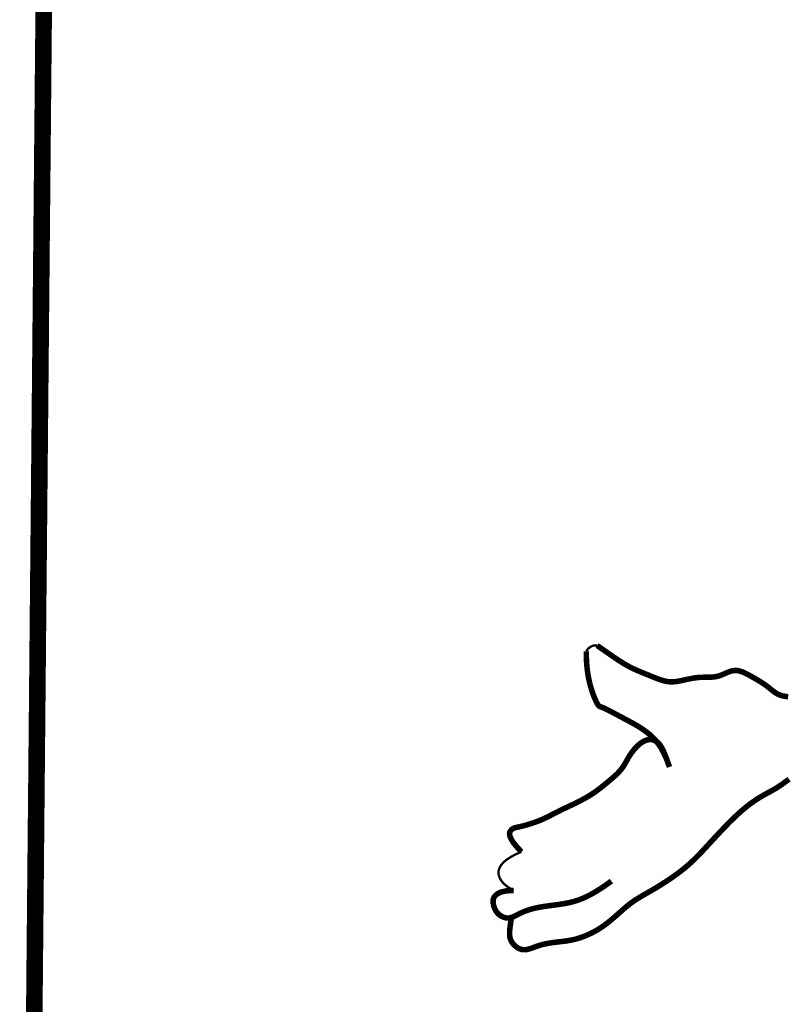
# Model space of a CAD drawing. Extents: x 81 to 89.5, y 1935.2 to 1946.2.
# Tile 174 of 198: x 87.693 to 87.932, y 1936.81 to 1937.117. Entities that reach past the tile are written whole.
import ezdxf

# ---------------------------------------------------------------- set-up
doc = ezdxf.new("R2010")
doc.units = 0
doc.header["$LTSCALE"] = 100
doc.header["$MEASUREMENT"] = 0
doc.layers.add('BELMONT-BORDER', color=5, linetype='CONTINUOUS')
doc.layers.add('FACE', color=160, linetype='CONTINUOUS')

msp = doc.modelspace()

# ---------------------------------------------------------------- linework, layer by layer
at = {"layer": 'BELMONT-BORDER', "color": 5, "const_width": 0.00518}
msp.add_lwpolyline([(87.69557, 1936.59694), (87.70217, 1937.29851), (87.90268, 1937.30042), (87.90277, 1937.29291), (88.51421, 1937.27572), (88.51426, 1937.28638), (88.62706, 1937.28415)], dxfattribs=at)
at = {"layer": 'FACE', "color": 5}
for points, const_width in [([(87.89613, 1936.88374), (87.89529, 1936.88602), (87.89442, 1936.88796), (87.89354, 1936.8896), (87.89263, 1936.89098), (87.89171, 1936.89214), (87.89077, 1936.89313), (87.88984, 1936.89397), (87.8889, 1936.89471), (87.88797, 1936.89539), (87.88705, 1936.89601), (87.88613, 1936.89658), (87.88521, 1936.89712), (87.8843, 1936.89763), (87.88338, 1936.89812), (87.88247, 1936.8986), (87.88156, 1936.89908), (87.88065, 1936.89956), (87.87976, 1936.90004), (87.87889, 1936.9005), (87.87806, 1936.90094), (87.87729, 1936.90134), (87.87658, 1936.9017), (87.87596, 1936.90201), (87.87544, 1936.90225), (87.87502, 1936.90242), (87.87469, 1936.90253), (87.87443, 1936.90263), (87.87423, 1936.90273), (87.87405, 1936.90286), (87.87388, 1936.90304), (87.8737, 1936.90331), (87.87349, 1936.90368), (87.87323, 1936.90419), (87.87294, 1936.90482), (87.87261, 1936.90557), (87.87227, 1936.90644), (87.87192, 1936.90742), (87.87158, 1936.9085), (87.87125, 1936.90968), (87.87095, 1936.91096), (87.87069, 1936.91232), (87.87047, 1936.91376), (87.8703, 1936.91529), (87.87018, 1936.91688), (87.87012, 1936.91855), (87.87012, 1936.91987)], 0.00173), ([(87.87012, 1936.91987), (87.87032, 1936.9202), (87.87052, 1936.92048), (87.87071, 1936.92072), (87.87091, 1936.92091), (87.8711, 1936.92107), (87.87128, 1936.9212), (87.87146, 1936.92131), (87.87163, 1936.9214), (87.87179, 1936.92149), (87.87195, 1936.92157), (87.87212, 1936.92163), (87.87231, 1936.92168), (87.87254, 1936.92171), (87.87281, 1936.92173), (87.87313, 1936.92173), (87.87352, 1936.92171)], 0.000727), ([(87.87352, 1936.92171), (87.87515, 1936.92058), (87.87699, 1936.9193), (87.87852, 1936.91825), (87.87981, 1936.91738), (87.8809, 1936.91667), (87.88184, 1936.91607), (87.88271, 1936.91557), (87.88354, 1936.91511), (87.88434, 1936.9147), (87.88513, 1936.91433), (87.8859, 1936.91398), (87.88666, 1936.91366), (87.88742, 1936.91334), (87.88819, 1936.91303), (87.88896, 1936.91272), (87.88973, 1936.9124), (87.89052, 1936.91207), (87.8913, 1936.91175), (87.89208, 1936.91145), (87.89284, 1936.91117), (87.89359, 1936.91091), (87.89432, 1936.9107), (87.89502, 1936.91054), (87.89569, 1936.91043), (87.89632, 1936.91037), (87.89694, 1936.91036), (87.89755, 1936.91039), (87.89815, 1936.91045), (87.89875, 1936.91054), (87.89936, 1936.91066), (87.89999, 1936.91079), (87.90064, 1936.91093), (87.9013, 1936.91107), (87.90199, 1936.91122), (87.90269, 1936.91136), (87.9034, 1936.91149), (87.90412, 1936.91161), (87.90484, 1936.9117), (87.90557, 1936.91176), (87.90629, 1936.91179), (87.90702, 1936.9118), (87.90774, 1936.9118), (87.90846, 1936.91181), (87.90918, 1936.91183), (87.90988, 1936.91188), (87.91058, 1936.91198), (87.91127, 1936.91213), (87.91194, 1936.91234), (87.91261, 1936.9126), (87.91327, 1936.91288), (87.91393, 1936.91317), (87.91458, 1936.91344), (87.91523, 1936.91367), (87.91588, 1936.91383), (87.91654, 1936.91392), (87.9172, 1936.9139), (87.91787, 1936.91379), (87.91853, 1936.91361), (87.9192, 1936.91336), (87.91986, 1936.91306), (87.92052, 1936.91273), (87.92117, 1936.91237), (87.92181, 1936.912), (87.92244, 1936.91164), (87.92306, 1936.91129), (87.92366, 1936.91094), (87.92425, 1936.91059), (87.92481, 1936.91024), (87.92535, 1936.90989), (87.92587, 1936.90954), (87.92636, 1936.90919), (87.92683, 1936.90884), (87.92727, 1936.90849), (87.92769, 1936.90814), (87.9281, 1936.90781), (87.9285, 1936.90749), (87.9289, 1936.9072), (87.9293, 1936.90692), (87.9297, 1936.90668), (87.93011, 1936.90647), (87.93054, 1936.90629), (87.93097, 1936.90614), (87.93141, 1936.90601), (87.93186, 1936.90591), (87.93231, 1936.90583), (87.93276, 1936.90576), (87.93322, 1936.90571)], 0.00173), ([(87.89613, 1936.88374), (87.89535, 1936.88595), (87.89467, 1936.88771), (87.89407, 1936.88907), (87.89352, 1936.89009), (87.89303, 1936.89082), (87.89257, 1936.89134), (87.89213, 1936.89169), (87.89169, 1936.89193), (87.89126, 1936.8921), (87.89082, 1936.89223), (87.89037, 1936.8923), (87.88991, 1936.89231), (87.88945, 1936.89226), (87.88897, 1936.89215), (87.88849, 1936.89198), (87.888, 1936.89174), (87.88749, 1936.89144), (87.88698, 1936.89107), (87.88647, 1936.89065), (87.88597, 1936.89018), (87.88547, 1936.88967), (87.885, 1936.88913), (87.88454, 1936.88857), (87.88412, 1936.88798), (87.88373, 1936.88738), (87.88336, 1936.88678), (87.88301, 1936.88618), (87.88266, 1936.88557), (87.88232, 1936.88497), (87.88197, 1936.88438), (87.8816, 1936.88381), (87.88121, 1936.88325), (87.88079, 1936.88272), (87.88033, 1936.8822), (87.87985, 1936.8817), (87.87935, 1936.88122), (87.87883, 1936.88075), (87.8783, 1936.88028), (87.87776, 1936.87982), (87.87721, 1936.87937), (87.87667, 1936.87891), (87.87612, 1936.87846), (87.87557, 1936.87801), (87.87502, 1936.87756), (87.87446, 1936.87712), (87.87389, 1936.87669), (87.87331, 1936.87626), (87.87273, 1936.87585), (87.87213, 1936.87545), (87.87152, 1936.87505), (87.8709, 1936.87467), (87.87026, 1936.87429), (87.8696, 1936.87391), (87.86893, 1936.87355), (87.86823, 1936.87318), (87.86752, 1936.87282), (87.86678, 1936.87245), (87.86602, 1936.87209), (87.86526, 1936.87172), (87.86448, 1936.87136), (87.86371, 1936.87099), (87.86295, 1936.87063), (87.86219, 1936.87027), (87.86145, 1936.8699), (87.86074, 1936.86954), (87.86004, 1936.86918), (87.85934, 1936.86882), (87.85865, 1936.86846), (87.85795, 1936.86811), (87.85724, 1936.86777), (87.85651, 1936.86743), (87.85576, 1936.86711), (87.85497, 1936.8668), (87.85416, 1936.8665), (87.85335, 1936.86622), (87.85254, 1936.86596), (87.85176, 1936.86572), (87.85102, 1936.8655), (87.85032, 1936.86532), (87.8497, 1936.86517), (87.84914, 1936.86504), (87.84866, 1936.86494), (87.84824, 1936.86485), (87.84786, 1936.86476), (87.84753, 1936.86464), (87.84722, 1936.8645), (87.84694, 1936.86431), (87.84666, 1936.86407), (87.8464, 1936.86376), (87.8462, 1936.86335), (87.84613, 1936.86282), (87.84624, 1936.86213), (87.84661, 1936.86125), (87.84728, 1936.86016), (87.84834, 1936.85883), (87.84983, 1936.85722)], 0.00173), ([(87.84668, 1936.83643), (87.84644, 1936.83492), (87.84627, 1936.83366), (87.84617, 1936.8326), (87.84614, 1936.83171), (87.84617, 1936.83097), (87.84627, 1936.83034), (87.84644, 1936.82978), (87.84668, 1936.82927), (87.84699, 1936.82878), (87.84736, 1936.82831), (87.84778, 1936.82788), (87.84825, 1936.82749), (87.84875, 1936.82715), (87.84929, 1936.82689), (87.84986, 1936.8267), (87.85044, 1936.82661), (87.85104, 1936.82661), (87.85165, 1936.8267), (87.85228, 1936.82686), (87.85293, 1936.82706), (87.8536, 1936.82731), (87.8543, 1936.82757), (87.85502, 1936.82782), (87.85578, 1936.82807), (87.85657, 1936.82828), (87.85738, 1936.82846), (87.85821, 1936.82862), (87.85905, 1936.82875), (87.85989, 1936.82887), (87.86072, 1936.82897), (87.86154, 1936.82907), (87.86233, 1936.82916), (87.86308, 1936.82925), (87.86382, 1936.82935), (87.86454, 1936.82946), (87.86525, 1936.82959), (87.86597, 1936.82974), (87.86671, 1936.82991), (87.86747, 1936.83013), (87.86827, 1936.83038), (87.86911, 1936.83067), (87.86999, 1936.83102), (87.8709, 1936.83141), (87.87184, 1936.83186), (87.87281, 1936.83237), (87.87379, 1936.83294), (87.87478, 1936.83357), (87.87578, 1936.83426), (87.87678, 1936.83502), (87.87778, 1936.83583), (87.87876, 1936.83667), (87.87974, 1936.83752), (87.88069, 1936.83837), (87.88163, 1936.83919), (87.88254, 1936.83997), (87.88342, 1936.84069), (87.88427, 1936.84134), (87.8851, 1936.84192), (87.88593, 1936.84246), (87.88677, 1936.84298), (87.88763, 1936.84349), (87.88855, 1936.84402), (87.88952, 1936.84458), (87.89057, 1936.84518), (87.8917, 1936.84585), (87.89291, 1936.84658), (87.89416, 1936.84737), (87.89545, 1936.8482), (87.89675, 1936.84907), (87.89803, 1936.84998), (87.8993, 1936.85091), (87.90051, 1936.85186), (87.90166, 1936.85282), (87.90275, 1936.85379), (87.9038, 1936.85479), (87.90483, 1936.8558), (87.90583, 1936.85684), (87.90683, 1936.8579), (87.90784, 1936.85899), (87.90887, 1936.86011), (87.90993, 1936.86126), (87.91102, 1936.86243), (87.91212, 1936.86361), (87.91323, 1936.86478), (87.91434, 1936.86592), (87.91545, 1936.86703), (87.91653, 1936.86809), (87.9176, 1936.86908), (87.91862, 1936.87), (87.91962, 1936.87084), (87.92058, 1936.87161), (87.9215, 1936.87231), (87.9224, 1936.87296), (87.92325, 1936.87354), (87.92408, 1936.87407), (87.92487, 1936.87454), (87.92562, 1936.87498), (87.92636, 1936.87538), (87.92707, 1936.87577), (87.92778, 1936.87615), (87.9285, 1936.87655), (87.92922, 1936.87697), (87.92997, 1936.87743), (87.93075, 1936.87794), (87.93157, 1936.87852), (87.93247, 1936.87918), (87.9335, 1936.87993)], 0.00173), ([(87.84983, 1936.85722), (87.84803, 1936.85642), (87.84652, 1936.85562), (87.84528, 1936.85481), (87.8443, 1936.85399), (87.84357, 1936.85318), (87.84306, 1936.85237), (87.84276, 1936.85156), (87.84266, 1936.85076), (87.84274, 1936.84997), (87.84298, 1936.8492), (87.84338, 1936.84844), (87.84393, 1936.84771), (87.84461, 1936.84701), (87.84543, 1936.84635), (87.84636, 1936.84573), (87.8474, 1936.84516)], 0.000727), ([(87.8474, 1936.84516), (87.84507, 1936.84501), (87.84335, 1936.84461), (87.84215, 1936.844), (87.84141, 1936.84326), (87.84104, 1936.84242), (87.84096, 1936.84154), (87.84108, 1936.84068), (87.84132, 1936.83988), (87.84162, 1936.83919), (87.84196, 1936.8386), (87.84232, 1936.83812), (87.84271, 1936.83772), (87.8431, 1936.8374), (87.84349, 1936.83714), (87.84388, 1936.83695), (87.84425, 1936.83679), (87.84461, 1936.83667), (87.84494, 1936.83659), (87.84527, 1936.83653), (87.84559, 1936.83652), (87.84591, 1936.83654), (87.84623, 1936.83659), (87.84657, 1936.83667), (87.84692, 1936.83679), (87.8473, 1936.83694), (87.84769, 1936.83713), (87.84812, 1936.83733), (87.84856, 1936.83755), (87.84902, 1936.83778), (87.84951, 1936.83802), (87.85002, 1936.83826), (87.85056, 1936.83849), (87.85112, 1936.83871), (87.8517, 1936.83892), (87.8523, 1936.83912), (87.85294, 1936.83931), (87.8536, 1936.83949), (87.85429, 1936.83965), (87.85502, 1936.83981), (87.85577, 1936.83995), (87.85656, 1936.84008), (87.85738, 1936.8402), (87.85822, 1936.84032), (87.85908, 1936.84044), (87.85994, 1936.84055), (87.86082, 1936.84067), (87.86169, 1936.84079), (87.86256, 1936.84092), (87.86342, 1936.84107), (87.86427, 1936.84123), (87.86513, 1936.84141), (87.86599, 1936.84163), (87.86686, 1936.84188), (87.86774, 1936.84218), (87.86865, 1936.84253), (87.86959, 1936.84293), (87.87056, 1936.84339), (87.87156, 1936.84391), (87.87259, 1936.84449), (87.87364, 1936.84512), (87.8747, 1936.8458), (87.87578, 1936.84652), (87.87687, 1936.84728), (87.87796, 1936.84809)], 0.00173)]:
    msp.add_lwpolyline(points, dxfattribs=dict(at, const_width=const_width))

doc.saveas('drawing.dxf')
